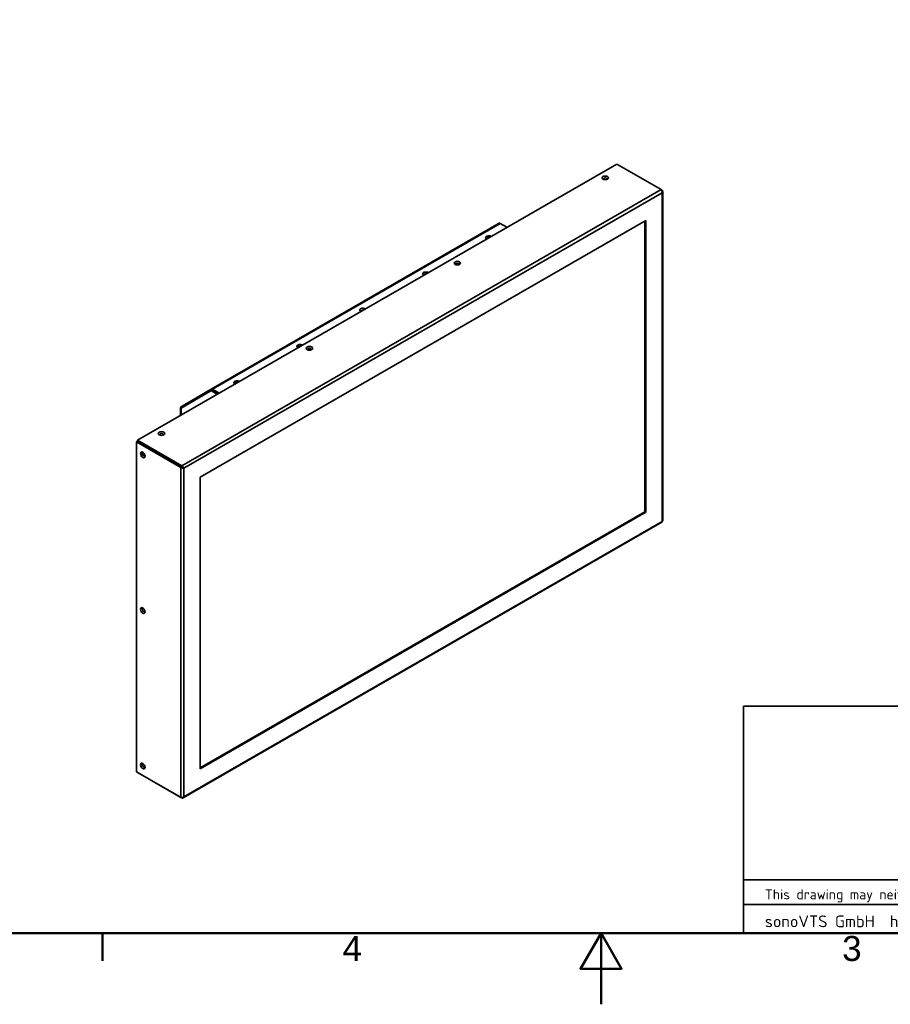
# Model space of a CAD drawing. Header units: millimetres. Extents: x 0 to 3360, y 0 to 2376.
# Tile 9 of 82: x 1027 to 2005, y 0 to 1106. Entities that reach past the tile are written whole.
import ezdxf

# ---------------------------------------------------------------- set-up
doc = ezdxf.new("R2010")
doc.units = ezdxf.units.MM
doc.header["$LTSCALE"] = 8
for name, color, linetype, lineweight in [('Rahmen_0', 7, 'Continuous', 50), ('Rahmen_2', 7, 'Continuous', 50), ('Sichtbare Kanten(ISO)', 7, 'Continuous', 35), ('Sichtbare tangentiale Kanten(ISO)', 7, 'Continuous', 35), ('Skizziergeometrie(ISO)', 7, 'Continuous', 35), ('Symbole(ISO)', 7, 'Continuous', 18)]:
    doc.layers.add(name, color=color, linetype=linetype, lineweight=lineweight)
doc.styles.add('Aktuell-BSI', font='arial.ttf')
doc.styles.add('Aktuell-ISO', font='arial.ttf')
doc.styles.add('Textstil28', font='arial.ttf')
doc.styles.add('Textstil29', font='arial.ttf')
doc.styles.add('Textstil9', font='arial.ttf')

# ---------------------------------------------------------------- blocks, each defined once
blk = doc.blocks.new('Ränder Standardrahmen')
at = {"layer": 'Rahmen_0'}
blk.add_line((140, 10), (140, 6.1), dxfattribs=at)
at = {"layer": 'Rahmen_0', "flags": 128}
for points in [[(10, 10), (10, 287), (410, 287), (410, 10), (10, 10)], [(210, 0), (210, 10), (207.11, 5), (212.89, 5), (210, 10)]]:
    blk.add_lwpolyline(points, dxfattribs=at)
at = {"layer": 'Rahmen_2', "char_height": 3.5, "attachment_point": 7, "style": 'Aktuell-BSI'}
for s, insert in [('4', (173.71, 6.1)), ('3', (243.86, 6.04))]:
    blk.add_mtext(s, dxfattribs=dict(at, insert=insert))
blk = doc.blocks.new('Schriftfelder Kundenansicht englisch')
at = {"layer": 'Skizziergeometrie(ISO)'}
for p, q in [((89.84, 95.82), (269.84, 95.82)), ((89.84, 95.82), (89.84, 63.94)), ((123.34, 95.82), (123.34, 71.44)), ((159.96, 95.82), (159.96, 87.69)), ((196.59, 95.82), (196.59, 87.69)), ((233.21, 95.82), (233.21, 87.69)), ((269.84, 63.94), (269.84, 95.82)), ((123.34, 87.69), (269.84, 87.69)), ((196.59, 87.69), (196.59, 71.44)), ((196.59, 79.57), (269.84, 79.57)), ((269.84, 71.44), (89.84, 71.44)), ((89.84, 67.94), (269.84, 67.94)), ((89.84, 63.94), (269.84, 63.94))]:
    blk.add_line(p, q, dxfattribs=at)
at = {"layer": 'Symbole(ISO)', "color": 7, "style": 'Aktuell-ISO'}
for s, insert, char_height, width, attachment_point in [('\\fArial|b0|i0;\\H1.2500;Created by:', (124.84, 94.82), 1.25, 31.1332, 1), ('\\fArial|b0|i0;\\H1.2500;Approved by:', (161.46, 94.82), 1.25, 31.1332, 1), ('\\fArial|b0|i0;\\H1.2500;Released on:', (198.09, 94.82), 1.25, 31.1332, 1), ('\\fArial|b0|i0;\\H1.2500;Drawing number:', (234.71, 94.82), 1.25, 31.1332, 1), ('\\fArial|b0|i0;\\H1.2500;Model name:', (124.84, 86.69), 1.25, 31.1332, 1), ('\\fArial|b0|i0;\\H1.2500;Article number:', (198.09, 86.69), 1.25, 31.1332, 1), ('\\fArial|b0|i0;\\H1.2500;Dokument type:', (198.09, 78.57), 1.25, 31.1332, 1), ('\\fISOCPEUR|b0|i0;\\H1.4000;This drawing may neither be copied nor made accessible to third parties without prior written approval of sonoVTS GmbH.', (92.84, 69.17), 1.4, 243.7378, 4)]:
    blk.add_mtext(s, dxfattribs=dict(at, insert=insert, char_height=char_height, width=width, attachment_point=attachment_point))
at = {"layer": 'Symbole(ISO)', "color": 7, "insert": (92.84, 65.34), "char_height": 1.65, "attachment_point": 4, "style": 'Aktuell-ISO'}
blk.add_mtext('\\fISOCPEUR|b0|i0;\\H1.6500;sonoVTS GmbH\\fISOCPEUR|b0|i0;\\H1.6500;  headquarters: Kapellenstrasse 11  85622 Feldkirchen         branch Hohenkammer: Am Königholz Ost 4  85411 Hohenkammer            www.sonovts.de', dxfattribs=at)
at = {"layer": 'Symbole(ISO)', "color": 7}
for tag, p, height, style in [('KONSTRUKTEUR_001', (124.56, 89.7), 3, 'Textstil28'), ('KONTROLLIERT_VON_001', (161.19, 89.7), 3, 'Textstil28'), ('KONTROLLDATUM_001', (197.63, 89.68), 3, 'Textstil28'), ('DATEINAME_001', (234.55, 89.22), 1.5, 'Textstil29'), ('Artikelnummer_001', (198.09, 81.05), 3.5, 'Textstil9'), ('BAUTEILNUMMER_001', (124.46, 79.18), 3.5, 'Textstil9'), ('costumers_view_001', (197.92, 73.45), 3, 'Textstil28')]:
    blk.add_attdef(tag, p, '', height=height, dxfattribs=dict(at, style=style))

msp = doc.modelspace()

# ---------------------------------------------------------------- linework, layer by layer
at = {"layer": 'Sichtbare Kanten(ISO)'}
for p, q in [((1697.59, 943.74), (1159.13, 633.66)), ((1697.59, 943.74), (1747.44, 915.03)), ((1747.45, 915.02), (1748.5, 914.41)), ((1748.06, 914.16), (1748.5, 914.41)), ((1749.23, 543.05), (1749.23, 912.99)), ((1730.29, 880.43), (1229.66, 592.14)), ((1242.05, 690.91), (1565.55, 877.2)), ((1574.31, 872.75), (1566.8, 877.07)), ((1729.23, 553.21), (1729.23, 879.82)), ((1730.29, 552.59), (1730.29, 880.43)), ((1208.27, 669.57), (1241.74, 688.99)), ((1242.05, 690.9), (1209.33, 671.92)), ((1242.8, 689.61), (1241.74, 688.99)), ((1241.74, 688.99), (1242.24, 688.95)), ((1243.3, 689.56), (1242.24, 688.95)), ((1248.69, 685.23), (1242.24, 688.95)), ((1243.3, 689.56), (1242.8, 689.61)), ((1250.81, 686.46), (1243.3, 690.78)), ((1249.75, 685.84), (1243.3, 689.56)), ((1207.39, 661.45), (1207.39, 669.97)), ((1208.51, 669.98), (1207.4, 670.02)), ((1209.33, 671.92), (1207.88, 671.07)), ((1207.88, 671.07), (1208.51, 669.97)), ((1210.08, 670.62), (1209.33, 671.92)), ((1159.13, 632.43), (1158.06, 631.82)), ((1158.06, 631.82), (1207.92, 603.11)), ((1158.06, 631.82), (1158.06, 261.06)), ((1159.13, 633.66), (1208.98, 604.95)), ((1159.13, 632.43), (1159.13, 633.66)), ((1159.13, 632.43), (1208.98, 603.72)), ((1207.92, 603.11), (1208.98, 603.72)), ((1208.98, 603.72), (1208.98, 604.95)), ((1209.68, 603.31), (1209.83, 603.4)), ((1210.39, 602.91), (1209.68, 603.31)), ((1209.68, 603.15), (1209.68, 603.31)), ((1210.39, 602.91), (1211.45, 602.29)), ((1229.66, 592.14), (1229.66, 264.3)), ((1229.66, 265.52), (1729.23, 553.21)), ((1729.23, 553.21), (1730.29, 552.59)), ((1229.66, 264.3), (1730.29, 552.59)), ((1210.58, 231.82), (1748.33, 541.49)), ((1158.06, 261.06), (1207.92, 232.35)), ((1159.13, 260.45), (1208.98, 231.74)), ((1159.13, 260.45), (1159.13, 260.45)), ((1208.98, 231.74), (1208.98, 232.25))]:
    msp.add_line(p, q, dxfattribs=at)
for centre, major_axis, ratio in [((1684.68, 928.16), (-3.6, 0), 0.5758617), ((1518.51, 832.47), (-3.6, 0), 0.5758617), ((1352.34, 736.78), (-3.6, 0), 0.5758617), ((1186.17, 641.09), (-3.6, 0), 0.5758617), ((1165.14, 617.12), (-1.8, 3.12), 0.5780931), ((1165.14, 442.37), (-1.8, 3.12), 0.5780931), ((1165.14, 267.62), (-1.8, 3.12), 0.5780931)]:
    msp.add_ellipse(centre, major_axis=major_axis, ratio=ratio, dxfattribs=at)
for centre, major_axis, ratio, start_param, end_param in [((1684.68, 926.93), (-2.1, 0), 0.5758617, 2.6760505, 6.7487275), ((1566.8, 875.03), (-1.25, 2.17), 0.5780931, 5.4997209, 6.2831853), ((1553.87, 861.11), (-3.65, 0), 0.5758617, 3.8821036, 7.1134706), ((1553.87, 859.96), (-2.25, 0), 0.5758617, 4.5115607, 6.4840135), ((1553.87, 859.88), (-2.25, 0), 0.5758617, 4.566071, 6.2516313), ((1518.51, 831.24), (-2.1, 0), 0.5758617, 2.6760505, 6.7487275), ((1483.16, 820.39), (-3.65, 0), 0.5758617, 3.8821036, 7.1134706), ((1483.16, 819.24), (-2.25, 0), 0.5758617, 4.5115607, 6.4840135), ((1483.16, 819.16), (-2.25, 0), 0.5758617, 4.566071, 6.2516313), ((1412.45, 779.67), (-3.65, 0), 0.5758617, 3.8821036, 7.1134706), ((1412.45, 778.52), (-2.25, 0), 0.5758617, 4.5115607, 6.4840135), ((1412.45, 778.44), (-2.25, 0), 0.5758617, 4.566071, 6.2516313), ((1341.74, 738.95), (-3.65, 0), 0.5758617, 3.8821036, 7.1134706), ((1341.74, 737.8), (-2.25, 0), 0.5758617, 4.5115607, 6.4840135), ((1341.74, 737.72), (-2.25, 0), 0.5758617, 4.566071, 6.2516313), ((1352.34, 735.55), (-2.1, 0), 0.5758617, 2.6760505, 6.7487275), ((1271.02, 698.23), (-3.65, 0), 0.5758617, 3.8821036, 7.1134706), ((1271.02, 697.08), (-2.25, 0), 0.5758617, 4.5115607, 6.4840135), ((1271.02, 697), (-2.25, 0), 0.5758617, 4.566071, 6.2516313), ((1243.3, 688.74), (-1.25, 2.17), 0.5780931, 5.4997209, 6.285119), ((1243.3, 688.74), (-0.499, 0.867), 0.5780931, 5.4997209, 6.285119), ((1242.12, 689.12), (-1.3, -0.75), 0.0015778, 3.9283966, 4.0317411), ((1242.12, 689.12), (1.3, 0.75), 0.0015778, 5.3974548, 5.5004953), ((1242.49, 689.3), (-1.3, -0.75), 0.0015778, 4.2411071, 4.3226135), ((1242.49, 689.3), (1.3, 0.75), 0.0015778, 5.1065824, 5.1872406), ((1186.17, 639.86), (-2.1, 0), 0.5758617, 2.6760505, 6.7487275), ((1166.2, 617.73), (1.05, -1.82), 0.5780931, 2.6665275, 6.7582504), ((1166.2, 442.98), (1.05, -1.82), 0.5780931, 2.6665275, 6.7582504), ((1166.2, 268.23), (1.05, -1.82), 0.5780931, 2.6665275, 6.7582504)]:
    msp.add_ellipse(centre, major_axis=major_axis, ratio=ratio, start_param=start_param, end_param=end_param, dxfattribs=at)
for points in [[(1747.44, 915.03), (1747.61, 914.86), (1747.96, 914.42), (1748.37, 913.53), (1748.58, 912.52), (1748.56, 911.86), (1748.5, 911.56)], [(1748.5, 911.56), (1748.73, 911.76), (1749.1, 912.22), (1749.3, 912.99), (1749.1, 913.76), (1748.73, 914.21), (1748.5, 914.41)], [(1207.4, 670.02), (1207.38, 669.96), (1207.42, 669.83), (1207.72, 669.66), (1208.07, 669.59), (1208.27, 669.57)], [(1209.3, 670.17), (1209.25, 670.15), (1209.2, 670.13), (1209.15, 670.11)], [(1207.92, 603.11), (1208.15, 602.91), (1208.7, 602.56), (1209.68, 602.24), (1210.66, 602.15), (1211.22, 602.23), (1211.45, 602.29)], [(1211.45, 602.29), (1211.39, 602.53), (1211.18, 603.05), (1210.61, 603.85), (1209.85, 604.54), (1209.27, 604.85), (1208.98, 604.95)], [(1749.23, 543.05), (1749.23, 542.93), (1749.1, 542.69), (1748.73, 542.5), (1748.5, 542.44)], [(1211.45, 233.17), (1211.22, 232.97), (1210.66, 232.62), (1209.68, 232.3), (1208.7, 232.21), (1208.15, 232.29), (1207.92, 232.35)], [(1208.98, 231.74), (1209.27, 231.64), (1209.85, 231.55), (1210.61, 231.77), (1211.18, 232.32), (1211.39, 232.87), (1211.45, 233.17)]]:
    msp.add_open_spline(points, degree=3, dxfattribs=at)
for points, knots in [([(1208.24, 670.45), (1208.08, 670.42), (1207.8, 670.36), (1207.51, 670.21), (1207.42, 670.08), (1207.4, 670.02)], [0.01968744, 0.01968744, 0.01968744, 0.01968744, 0.33333333, 0.66666667, 1, 1, 1, 1]), ([(1207.88, 671.07), (1207.87, 671.07), (1207.88, 671.01), (1207.99, 670.82), (1208.11, 670.66), (1208.16, 670.59)], [0, 0, 0, 0, 0.33333333, 0.66666667, 0.86566144, 0.86566144, 0.86566144, 0.86566144]), ([(1208.58, 669.97), (1208.58, 669.97), (1208.59, 669.97), (1208.63, 669.98), (1208.68, 669.98), (1208.82, 670.01), (1208.91, 670.03), (1209.06, 670.08), (1209.1, 670.09), (1209.15, 670.11)], [0.01756718, 0.01756718, 0.01756718, 0.01756718, 0.04340683, 0.04340683, 0.08650974, 0.08650974, 0.1294657, 0.1294657, 0.14810719, 0.14810719, 0.14810719, 0.14810719]), ([(1208.98, 603.72), (1209.13, 603.7), (1209.28, 603.66), (1209.42, 603.61), (1209.57, 603.55), (1209.71, 603.48), (1209.83, 603.4), (1209.95, 603.32), (1210.07, 603.23), (1210.16, 603.15), (1210.25, 603.06), (1210.33, 602.98), (1210.39, 602.91)], [0, 0, 0, 0, 0.25, 0.25, 0.25, 0.5, 0.5, 0.5, 0.75, 0.75, 0.75, 1, 1, 1, 1]), ([(1210.39, 602.91), (1210.3, 602.92), (1210.19, 602.95), (1210.07, 602.98), (1209.94, 603.02), (1209.81, 603.08), (1209.68, 603.15), (1209.55, 603.21), (1209.42, 603.3), (1209.3, 603.39), (1209.18, 603.49), (1209.07, 603.6), (1208.98, 603.72)], [0, 0, 0, 0, 0.25, 0.25, 0.25, 0.5, 0.5, 0.5, 0.75, 0.75, 0.75, 1, 1, 1, 1]), ([(1748.5, 542.44), (1748.56, 542.2), (1748.58, 541.79), (1748.44, 541.55), (1748.33, 541.49), (1748.33, 541.49)], [0, 0, 0, 0, 0.25, 0.5, 0.50123118, 0.50123118, 0.50123118, 0.50123118])]:
    msp.add_open_spline(points, degree=3, knots=knots, dxfattribs=at)
at = {"layer": 'Sichtbare tangentiale Kanten(ISO)'}
for p, q in [((1208.98, 604.95), (1747.44, 915.03)), ((1748.5, 911.56), (1211.45, 602.29)), ((1748.5, 542.44), (1748.5, 911.56)), ((1566.8, 877.07), (1243.3, 690.78)), ((1242.8, 689.61), (1242.05, 690.9)), ((1243.02, 689.58), (1243.11, 689.63)), ((1243.3, 690.78), (1243.3, 689.56)), ((1208.27, 669.57), (1208.27, 661.96)), ((1207.92, 232.35), (1207.92, 603.11)), ((1208.27, 602.85), (1208.27, 602.85)), ((1211.45, 602.29), (1211.45, 233.17)), ((1211.45, 233.17), (1748.5, 542.44))]:
    msp.add_line(p, q, dxfattribs=at)

# ---------------------------------------------------------------- block references
at = {"xscale": 8, "yscale": 8, "zscale": 8}
msp.add_blockref('Ränder Standardrahmen', (0, 0), dxfattribs=at)
msp.add_blockref('Schriftfelder Kundenansicht englisch', (1121.3, -431.55), dxfattribs=at).add_auto_attribs({'Artikelnummer_001': 'A15840', 'costumers_view_001': 'costumers view', 'DATEINAME_001': 'PDP 32W Kundenansicht.idw', 'KONTROLLDATUM_001': '17.03.2015', 'KONTROLLIERT_VON_001': 'brpez', 'BAUTEILNUMMER_001': 'PDP 32W', 'KONSTRUKTEUR_001': 'bh'})

doc.saveas('drawing.dxf')
